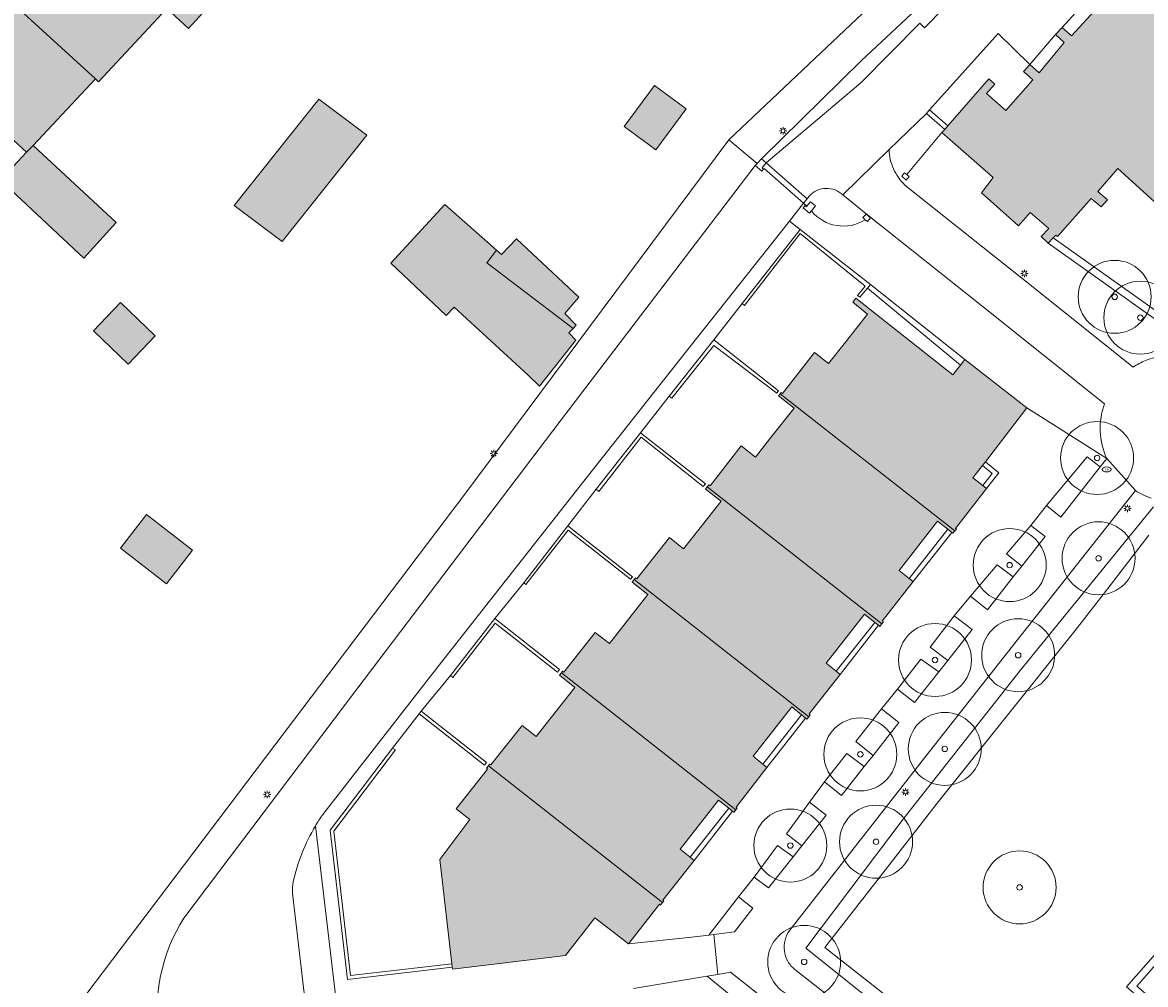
# Model space of a CAD drawing. Header units: metres. Extents: x 187482 to 189800, y 333582 to 335019.
# Tile 153 of 256: x 188946 to 189023, y 333780 to 333846. Entities that reach past the tile are written whole.
import ezdxf
from ezdxf.enums import TextEntityAlignment as Align

# ---------------------------------------------------------------- set-up
doc = ezdxf.new("R2010")
doc.units = ezdxf.units.M
doc.layers.get('0').update_dxf_attribs({"color": 252, "lineweight": 18})
for name, color, linetype, lineweight in [('B-WE-GR-BEPLANTING_CULTUUR_HEESTERS-GV', 252, 'Continuous', 18), ('B-WE-GR-BOOM-S', 252, 'Continuous', 18), ('B-WE-GR-HAAG-G', 252, 'GR-HAAG1-SO', 18), ('B-WE-IE-MEUBILAIR-S', 252, 'Continuous', 18), ('B-WE-IE-TERREINAFSCHEIDING_KUNSTMATIG_HEKWERK-G', 252, 'IE-TERREINAFSCHEIDING_KUNSTMATIG-SO', 18), ('B-WE-IE-TERREINAFSCHEIDING_KUNSTMATIG_MUUR-G', 252, 'IE-TERREINAFSCHEIDING_KUNSTMATIG-SO', 18), ('B-WE-OG-BEBOUWING-GV', 252, 'Continuous', 18), ('B-WE-OG-TERREIN_BEGROEID-GV', 252, 'Continuous', 18), ('B-WE-OG-TERREIN_ERF-GV', 252, 'Continuous', 18), ('B-WE-OG-WEG-GV', 252, 'Continuous', 18), ('B-WE-VH-OPENVERHARDING_BETONSTRAATSTEEN-GV', 252, 'Continuous', 18), ('B-WE-VH-OPENVERHARDING_STRAATBAKSTEEN-GV', 252, 'Continuous', 18)]:
    doc.layers.add(name, color=color, linetype=linetype, lineweight=lineweight)
doc.layers.add('B-WE-OG-BEBOUWING-V', color=7, linetype='Continuous', lineweight=18, true_color=0xf0f0f0)
doc.styles.add('NLCS-ISO', font='NLCS-ISO.ttf')
doc.linetypes.add('GR-HAAG1-SO', pattern='A,6,[176,NLCS.SHX,S=0.125,R=0,X=0,Y=0],-2', length=8)
doc.linetypes.add('IE-TERREINAFSCHEIDING_KUNSTMATIG-SO', pattern='A,4,[82,NLCS.SHX,S=0.75,R=90,X=0,Y=0],4,-2', length=10)

# ---------------------------------------------------------------- blocks, each defined once
blk = doc.blocks.new('SIE-MEUBILAIR_PAAL_LICHTMAST-SO')
for points in [[(-0.62, 0), (-1, 0)], [(-0.71, 0.71), (-0.44, 0.44)], [(0, 1), (0, 0.62)], [(0.44, 0.44), (0.71, 0.71)], [(1, 0), (0.62, 0)], [(-0.71, -0.71), (-0.44, -0.44)], [(0, -0.62), (0, -1)], [(0.44, -0.44), (0.71, -0.71)]]:
    blk.add_lwpolyline(points)
blk.add_circle((0, 0), 0.5)
blk = doc.blocks.new('SIE-MEUBILAIR_PUT_BRANDKRAAN-SO')
blk.add_ellipse((0, 0), major_axis=(1.25, 0), ratio=0.54)
at = {"style": 'NLCS-ISO'}
blk.add_text('bk', height=0.75, dxfattribs=at).set_placement((0.03, 0), align=Align.MIDDLE_CENTER)
blk = doc.blocks.new('SGR-BOOM_GBKN-SO')
at = {"color": 0, "linetype": 'ByBlock', "lineweight": 18}
for radius in [2, 0.15]:
    blk.add_circle((0, 0), radius, dxfattribs=at)

msp = doc.modelspace()

# ---------------------------------------------------------------- hatches: boundary and pattern name
at = {"layer": 'B-WE-OG-BEBOUWING-V'}
h = msp.add_hatch(color=256, dxfattribs=at)
h.dxf.hatch_style = 1
h.paths.add_polyline_path([(189042.854, 333799.537), (189042.306, 333798.18), (189046.708, 333796.395), (189046.694, 333796.201), (189046.722, 333796.009), (189046.79, 333795.827), (189046.894, 333795.663), (189047.031, 333795.525), (189047.193, 333795.419), (189047.374, 333795.35), (189047.566, 333795.32), (189047.845, 333795.317), (189048.115, 333795.385), (189048.358, 333795.52), (189048.559, 333795.713), (189048.658, 333795.905), (189048.733, 333796.216), (189048.718, 333796.536), (189048.613, 333796.839), (189048.427, 333797.1), (189061.347, 333829.219), (189061.797, 333829.404), (189062.203, 333829.674), (189062.548, 333830.017), (189062.819, 333830.421), (189063.005, 333830.871), (189063.1, 333831.348), (189063.1, 333831.835), (189063.004, 333832.312), (189062.817, 333832.761), (189062.546, 333833.165), (189062.201, 333833.508), (189061.795, 333833.777), (189063.034, 333835.152), (189061.548, 333836.491), (189062.752, 333837.828), (189052.341, 333847.259), (189054.207, 333849.297), (189047.858, 333855.129), (189045.99, 333853.095), (189036.105, 333862.062), (189037.606, 333863.711), (189037.787, 333863.534), (189039.775, 333865.723), (189043.499, 333869.821), (189037.99, 333874.814), (189033.495, 333869.815), (189033.265, 333869.56), (189032.194, 333868.368), (189035.788, 333865.069), (189034.394, 333863.536), (189032.912, 333864.883), (189030.37, 333861.995), (189031.85, 333860.696), (189019.865, 333847.13), (189019.205, 333847.713), (189018.768, 333847.218), (189019.428, 333846.636), (189017.595, 333844.606), (189016.942, 333845.196), (189016.5, 333844.706), (189017.093, 333844.17), (189015.377, 333842.087), (189014.724, 333842.664), (189014.291, 333842.175), (189014.944, 333841.597), (189013.08, 333839.491), (189011.76, 333840.659), (189012.337, 333841.312), (189011.923, 333841.671), (189009.112, 333838.45), (189008.901, 333838.208), (189008.714, 333837.994), (189012.213, 333834.902), (189011.418, 333833.871), (189013.952, 333831.595), (189014.747, 333832.517), (189016.029, 333831.405), (189015.518, 333830.857), (189015.993, 333830.414), (189016.337, 333830.783), (189016.504, 333830.962), (189016.634, 333830.863), (189018.947, 333833.465), (189019.616, 333832.894), (189020.059, 333833.371), (189019.39, 333833.942), (189020.772, 333835.521), (189027.503, 333829.405), (189029.815, 333832.017), (189030.301, 333831.598), (189030.739, 333832.097), (189030.26, 333832.51), (189032.657, 333835.231), (189033.134, 333834.816), (189033.579, 333835.3), (189033.102, 333835.715), (189035.441, 333838.414), (189034.831, 333838.944), (189040.088, 333844.869), (189043.541, 333841.733), (189044.275, 333841.066), (189055.694, 333830.695), (189055.331, 333830.133), (189055.038, 333829.678)], flags=17)
h.paths.add_polyline_path([(189016.189, 333859.359), (189018.422, 333861.494), (189015.88, 333863.854), (189013.648, 333861.718)], flags=16)
h = msp.add_hatch(color=256, dxfattribs=at)
h.dxf.hatch_style = 1
h.paths.add_polyline_path([(188939.581, 333851.823), (188950.714, 333841.663), (188950.924, 333841.471), (188955.599, 333846.486), (188957.1, 333845.121), (188958.81, 333846.983), (188952.608, 333852.592), (188951.208, 333851.132), (188944.594, 333857.222)], flags=17)
h = msp.add_hatch(color=256, dxfattribs=at)
h.dxf.hatch_style = 1
h.paths.add_polyline_path([(188950.714, 333841.663), (188939.581, 333851.823), (188934.902, 333846.785), (188942.211, 333840.101), (188945.999, 333836.637), (188946.441, 333837.108)], flags=17)
h = msp.add_hatch(color=256, dxfattribs=at)
h.dxf.hatch_style = 1
h.paths.add_polyline_path([(188986.944, 333838.405), (188989.115, 333836.8), (188991.196, 333839.615), (188989.024, 333841.22)], flags=17)
h = msp.add_hatch(color=256, dxfattribs=at)
h.dxf.hatch_style = 1
h.paths.add_polyline_path([(188966.024, 333840.277), (188960.215, 333832.992), (188963.506, 333830.524), (188969.315, 333837.809)], flags=17)
h = msp.add_hatch(color=256, dxfattribs=at)
h.dxf.hatch_style = 1
h.paths.add_polyline_path([(188945.999, 333836.637), (188944.211, 333834.725), (188949.916, 333829.387), (188952.135, 333831.817), (188946.441, 333837.108)], flags=17)
h = msp.add_hatch(color=256, dxfattribs=at)
h.dxf.hatch_style = 1
h.paths.add_polyline_path([(188983.444, 333824.559), (188977.538, 333829.072), (188978.19, 333829.941), (188974.659, 333833.071), (188970.96, 333829.03), (188974.74, 333825.457), (188975.287, 333826.022), (188980.37, 333821.366), (188981.13, 333820.614), (188983.631, 333823.756), (188983.155, 333824.259)], flags=17)
h = msp.add_hatch(color=256, dxfattribs=at)
h.dxf.hatch_style = 1
h.paths.add_polyline_path([(188978.19, 333829.941), (188977.538, 333829.072), (188983.444, 333824.559), (188983.659, 333824.782), (188982.864, 333825.59), (188983.822, 333826.721), (188979.553, 333830.716), (188978.524, 333829.645)], flags=17)
h = msp.add_hatch(color=256, dxfattribs=at)
h.dxf.hatch_style = 1
h.paths.add_polyline_path([(189011.759, 333813.604), (189011.508, 333813.8), (189010.837, 333814.326), (189011.491, 333815.175), (189011.688, 333815.432), (189014.529, 333819.121), (189010.284, 333822.442), (189009.976, 333822.048), (189009.464, 333821.395), (189002.806, 333826.645), (189002.596, 333826.368), (189003.621, 333825.545), (189002.102, 333823.619), (189000.934, 333822.157), (188999.98, 333822.918), (188997.793, 333820.115), (188997.7, 333820.182), (188997.631, 333820.094), (189009.599, 333810.704), (189009.698, 333810.827), (189009.641, 333810.872)], flags=17)
h = msp.add_hatch(color=256, dxfattribs=at)
h.dxf.hatch_style = 1
h.paths.add_polyline_path([(188954.811, 333824.056), (188952.422, 333826.346), (188950.571, 333824.415), (188952.959, 333822.124)], flags=17)
h = msp.add_hatch(color=256, dxfattribs=at)
h.dxf.hatch_style = 1
h.paths.add_polyline_path([(189009.599, 333810.704), (188997.631, 333820.094), (188997.515, 333819.945), (188998.581, 333819.117), (188997.053, 333817.18), (188995.928, 333815.755), (188994.963, 333816.516), (188992.827, 333813.779), (188992.734, 333813.846), (188992.636, 333813.717), (189004.595, 333804.333), (189004.697, 333804.46), (189004.621, 333804.52), (189006.743, 333807.226), (189006.466, 333807.443), (189005.773, 333807.985), (189008.413, 333811.359), (189009.116, 333810.809), (189009.393, 333810.593), (189009.465, 333810.536)], flags=17)
h = msp.add_hatch(color=256, dxfattribs=at)
h.dxf.hatch_style = 1
h.paths.add_polyline_path([(188987.626, 333807.361), (188999.589, 333797.968), (188999.685, 333798.09), (188999.624, 333798.154), (189001.745, 333800.863), (189001.457, 333801.091), (189000.783, 333801.627), (189003.414, 333804.981), (189004.118, 333804.422), (189004.362, 333804.228), (189004.453, 333804.156), (189004.595, 333804.333), (188992.636, 333813.717), (188992.513, 333813.555), (188993.579, 333812.727), (188992.051, 333810.79), (188991.007, 333809.468), (188990.034, 333810.236), (188987.8, 333807.405), (188987.707, 333807.472)], flags=17)
h = msp.add_hatch(color=256, dxfattribs=at)
h.dxf.hatch_style = 1
h.paths.add_polyline_path([(188952.437, 333809.512), (188955.579, 333807.081), (188957.361, 333809.384), (188954.219, 333811.815)], flags=17)
h = msp.add_hatch(color=256, dxfattribs=at)
h.dxf.hatch_style = 1
h.paths.add_polyline_path([(188987.626, 333807.361), (188987.496, 333807.182), (188988.566, 333806.35), (188985.929, 333802.976), (188984.956, 333803.744), (188982.813, 333801.023), (188982.72, 333801.09), (188982.635, 333800.983), (188994.594, 333791.594), (188994.688, 333791.715), (188994.62, 333791.778), (188996.721, 333794.478), (188996.438, 333794.713), (188995.776, 333795.265), (188998.426, 333798.649), (188999.096, 333798.092), (188999.358, 333797.873), (188999.453, 333797.794), (188999.589, 333797.968)], flags=17)
h = msp.add_hatch(color=256, dxfattribs=at)
h.dxf.hatch_style = 1
h.paths.add_polyline_path([(188991.731, 333788.125), (188991.455, 333788.35), (188990.778, 333788.901), (188993.4, 333792.256), (188994.109, 333791.705), (188994.371, 333791.501), (188994.465, 333791.428), (188994.594, 333791.594), (188982.635, 333800.983), (188982.498, 333800.81), (188983.552, 333799.978), (188980.918, 333796.62), (188979.956, 333797.358), (188977.804, 333794.66), (188977.716, 333794.718), (188977.633, 333794.61), (188989.576, 333785.237), (188989.659, 333785.345), (188989.588, 333785.407)], flags=17)
h = msp.add_hatch(color=256, dxfattribs=at)
h.dxf.hatch_style = 1
h.paths.add_polyline_path([(188987.226, 333782.403), (188989.361, 333785.116), (188989.438, 333785.058), (188989.576, 333785.237), (188977.633, 333794.61), (188977.495, 333794.43), (188977.583, 333794.372), (188975.435, 333791.649), (188976.372, 333790.929), (188974.304, 333788.175), (188975.135, 333781.03), (188975.162, 333780.796), (188975.176, 333780.676), (188978.024, 333781.016), (188982.917, 333781.604), (188984.93, 333784.192), (188986.199, 333783.203)], flags=17)

# ---------------------------------------------------------------- linework, layer by layer
at = {"layer": 'B-WE-GR-BEPLANTING_CULTUUR_HEESTERS-GV', "flags": 128}
for points in [[(189016.337, 333830.783), (189024.374, 333825.07), (189027.924, 333829.098), (189027.503, 333829.405), (189020.772, 333835.521), (189019.39, 333833.942), (189020.059, 333833.371), (189019.616, 333832.894), (189018.947, 333833.465), (189016.634, 333830.863), (189016.504, 333830.962)], [(189028.299, 333828.767), (189027.924, 333829.098), (189024.374, 333825.07), (189016.337, 333830.783), (189015.993, 333830.414), (189024.451, 333824.401), (189027.611, 333828.03)], [(189010.284, 333822.442), (189003.806, 333827.573), (189003.606, 333827.333), (189009.976, 333822.048)], [(189034.086, 333793.538), (189033.997, 333793.646), (189033.907, 333793.754), (189021.352, 333779.456), (189030.796, 333771.42), (189037.253, 333778.808), (189036.942, 333779.212), (189030.744, 333772.121), (189022.063, 333779.508), (189029.384, 333787.845), (189034, 333793.102), (189034.614, 333792.592), (189034.722, 333792.861)]]:
    msp.add_lwpolyline(points, close=True, dxfattribs=at)
msp.add_lwpolyline([(189023.199, 333812.344), (189014.073, 333801.123), (189006.116, 333791.034), (188999.375, 333782.113), (189018.002, 333767.239), (189033.391, 333755.472), (189014.279, 333771.366), (189012.222, 333773.077), (189000.691, 333782.153), (189004.342, 333786.845), (189008.467, 333792.147), (189017.849, 333803.867), (189020.076, 333806.748), (189022.898, 333810.399)], dxfattribs=at)
at = {"layer": 'B-WE-GR-HAAG-G', "ltscale": 0.2, "flags": 128}
msp.add_lwpolyline([(188994.114, 333837.488), (189000, 333843.054), (189017.109, 333859.231)], dxfattribs=at)
at = {"layer": 'B-WE-IE-TERREINAFSCHEIDING_KUNSTMATIG_HEKWERK-G', "ltscale": 0.2, "flags": 128}
for points in [[(188999.232, 333833.153), (188996.535, 333835.531)], [(188999.464, 333832.947), (188999.232, 333833.153)]]:
    msp.add_lwpolyline(points, dxfattribs=at)
at = {"layer": 'B-WE-IE-TERREINAFSCHEIDING_KUNSTMATIG_MUUR-G', "ltscale": 0.2, "flags": 128}
for points in [[(189007.653, 333839.3), (189007.858, 333839.547)], [(189007.858, 333839.547), (189009.112, 333838.45)], [(189007.653, 333839.3), (189008.901, 333838.208)], [(189008.714, 333837.994), (189006.31, 333835.12)], [(188946.346, 333774.016), (188975.942, 333813.123), (188994.114, 333837.488)], [(188996.042, 333835.871), (188994.114, 333837.488)], [(188996.678, 333835.913), (188996.395, 333835.576), (188996.495, 333835.492), (188996.367, 333835.339), (188995.907, 333835.724)], [(188996.042, 333835.871), (188995.907, 333835.724)], [(188996.341, 333836.196), (188996.042, 333835.871)], [(188996.678, 333835.913), (188996.341, 333836.196)], [(188999.464, 333832.947), (188999.43, 333832.906), (188999.33, 333832.988), (188999.203, 333832.833), (188999.644, 333832.472), (188999.77, 333832.626)], [(188999.77, 333832.626), (189000.049, 333832.967), (188999.709, 333833.246), (188999.464, 333832.947)], [(188995.03, 333826.286), (188998.998, 333831.351)], [(189003.606, 333827.333), (189003.085, 333826.708), (189002.934, 333826.831), (189003.444, 333827.468), (188999, 333831.077), (188995.184, 333826.147), (188995.03, 333826.286)], [(188998.998, 333831.351), (189003.806, 333827.573)], [(189003.806, 333827.573), (189003.606, 333827.333)], [(188993.088, 333823.78), (188990.027, 333819.926)], [(188993.088, 333823.78), (188997.52, 333820.286), (188997.395, 333820.139), (188993.078, 333823.391), (188990.2, 333819.787), (188990.027, 333819.926)], [(188985.023, 333813.546), (188988.069, 333817.413)], [(188985.023, 333813.546), (188985.201, 333813.407), (188988.109, 333817.108), (188992.354, 333813.732), (188992.508, 333813.925), (188988.069, 333817.413)], [(189011.508, 333813.8), (189012.143, 333814.628), (189011.491, 333815.175)], [(189011.759, 333813.604), (189012.6, 333814.683), (189011.688, 333815.432)], [(188980.062, 333807.15), (188983.077, 333811.045)], [(188980.062, 333807.15), (188980.21, 333807.034), (188983.112, 333810.74), (188987.37, 333807.387), (188987.504, 333807.55), (188983.077, 333811.045)], [(189006.466, 333807.443), (189009.116, 333810.809)], [(189009.393, 333810.593), (189006.743, 333807.226)], [(188975.031, 333800.799), (188975.206, 333800.658), (188978.107, 333804.382), (188982.363, 333801.019), (188982.499, 333801.191), (188978.078, 333804.684)], [(188975.031, 333800.799), (188978.078, 333804.684)], [(189001.457, 333801.091), (189004.118, 333804.422)], [(189004.362, 333804.228), (189001.745, 333800.863)], [(188972.891, 333798.157), (188977.363, 333794.65), (188977.496, 333794.829), (188973.024, 333798.336)], [(188972.891, 333798.157), (188973.024, 333798.336)], [(188996.438, 333794.713), (188999.096, 333798.092)], [(188999.358, 333797.873), (188996.721, 333794.478)], [(188971.072, 333795.803), (188966.789, 333790.186), (188967.974, 333779.968), (188975.162, 333780.796)], [(188975.135, 333781.03), (188968.198, 333780.236), (188967.051, 333790.121), (188971.282, 333795.688), (188971.072, 333795.803)], [(188991.455, 333788.35), (188994.109, 333791.705)], [(188994.371, 333791.501), (188991.731, 333788.125)]]:
    msp.add_lwpolyline(points, dxfattribs=at)
for points in [[(189006.31, 333835.12), (189006.137, 333835.239), (189005.963, 333835.001), (189006.265, 333834.737), (189006.469, 333834.968)], [(189003.44, 333832.015), (189003.283, 333832.174), (189003.516, 333832.4), (189003.822, 333832.148), (189003.617, 333831.907)]]:
    msp.add_lwpolyline(points, close=True, dxfattribs=at)
at = {"layer": 'B-WE-IE-TERREINAFSCHEIDING_KUNSTMATIG_MUUR-G', "ltscale": 0.2}
msp.add_lwpolyline([(188999.77, 333832.626, 0.382838), (189003.44, 333832.015)], format="xyb", dxfattribs=at)
at = {"layer": 'B-WE-OG-BEBOUWING-GV', "flags": 128}
for points in [[(188939.581, 333851.823), (188950.714, 333841.663), (188950.924, 333841.471), (188955.599, 333846.486), (188957.1, 333845.121), (188958.81, 333846.983), (188952.608, 333852.592), (188951.208, 333851.132), (188944.594, 333857.222)], [(188950.714, 333841.663), (188939.581, 333851.823), (188934.902, 333846.785), (188942.211, 333840.101), (188945.999, 333836.637), (188946.441, 333837.108)], [(188986.944, 333838.405), (188989.115, 333836.8), (188991.196, 333839.615), (188989.024, 333841.22)], [(188966.024, 333840.277), (188960.215, 333832.992), (188963.506, 333830.524), (188969.315, 333837.809)], [(188945.999, 333836.637), (188944.211, 333834.725), (188949.916, 333829.387), (188952.135, 333831.817), (188946.441, 333837.108)], [(188983.444, 333824.559), (188977.538, 333829.072), (188978.19, 333829.941), (188974.659, 333833.071), (188970.96, 333829.03), (188974.74, 333825.457), (188975.287, 333826.022), (188980.37, 333821.366), (188981.13, 333820.614), (188983.631, 333823.756), (188983.155, 333824.259)], [(188978.19, 333829.941), (188977.538, 333829.072), (188983.444, 333824.559), (188983.659, 333824.782), (188982.864, 333825.59), (188983.822, 333826.721), (188979.553, 333830.716), (188978.524, 333829.645)], [(189011.759, 333813.604), (189011.508, 333813.8), (189010.837, 333814.326), (189011.491, 333815.175), (189011.688, 333815.432), (189014.529, 333819.121), (189010.284, 333822.442), (189009.976, 333822.048), (189009.464, 333821.395), (189002.806, 333826.645), (189002.596, 333826.368), (189003.621, 333825.545), (189002.102, 333823.619), (189000.934, 333822.157), (188999.98, 333822.918), (188997.793, 333820.115), (188997.7, 333820.182), (188997.631, 333820.094), (189009.599, 333810.704), (189009.698, 333810.827), (189009.641, 333810.872)], [(188954.811, 333824.056), (188952.422, 333826.346), (188950.571, 333824.415), (188952.959, 333822.124)], [(189009.599, 333810.704), (188997.631, 333820.094), (188997.515, 333819.945), (188998.581, 333819.117), (188997.053, 333817.18), (188995.928, 333815.755), (188994.963, 333816.516), (188992.827, 333813.779), (188992.734, 333813.846), (188992.636, 333813.717), (189004.595, 333804.333), (189004.697, 333804.46), (189004.621, 333804.52), (189006.743, 333807.226), (189006.466, 333807.443), (189005.773, 333807.985), (189008.413, 333811.359), (189009.116, 333810.809), (189009.393, 333810.593), (189009.465, 333810.536)], [(188987.626, 333807.361), (188999.589, 333797.968), (188999.685, 333798.09), (188999.624, 333798.154), (189001.745, 333800.863), (189001.457, 333801.091), (189000.783, 333801.627), (189003.414, 333804.981), (189004.118, 333804.422), (189004.362, 333804.228), (189004.453, 333804.156), (189004.595, 333804.333), (188992.636, 333813.717), (188992.513, 333813.555), (188993.579, 333812.727), (188992.051, 333810.79), (188991.007, 333809.468), (188990.034, 333810.236), (188987.8, 333807.405), (188987.707, 333807.472)], [(188952.437, 333809.512), (188955.579, 333807.081), (188957.361, 333809.384), (188954.219, 333811.815)], [(188987.626, 333807.361), (188987.496, 333807.182), (188988.566, 333806.35), (188985.929, 333802.976), (188984.956, 333803.744), (188982.813, 333801.023), (188982.72, 333801.09), (188982.635, 333800.983), (188994.594, 333791.594), (188994.688, 333791.715), (188994.62, 333791.778), (188996.721, 333794.478), (188996.438, 333794.713), (188995.776, 333795.265), (188998.426, 333798.649), (188999.096, 333798.092), (188999.358, 333797.873), (188999.453, 333797.794), (188999.589, 333797.968)], [(188991.731, 333788.125), (188991.455, 333788.35), (188990.778, 333788.901), (188993.4, 333792.256), (188994.109, 333791.705), (188994.371, 333791.501), (188994.465, 333791.428), (188994.594, 333791.594), (188982.635, 333800.983), (188982.498, 333800.81), (188983.552, 333799.978), (188980.918, 333796.62), (188979.956, 333797.358), (188977.804, 333794.66), (188977.716, 333794.718), (188977.633, 333794.61), (188989.576, 333785.237), (188989.659, 333785.345), (188989.588, 333785.407)], [(188987.226, 333782.403), (188989.361, 333785.116), (188989.438, 333785.058), (188989.576, 333785.237), (188977.633, 333794.61), (188977.495, 333794.43), (188977.583, 333794.372), (188975.435, 333791.649), (188976.372, 333790.929), (188974.304, 333788.175), (188975.135, 333781.03), (188975.162, 333780.796), (188975.176, 333780.676), (188978.024, 333781.016), (188982.917, 333781.604), (188984.93, 333784.192), (188986.199, 333783.203)]]:
    msp.add_lwpolyline(points, close=True, dxfattribs=at)
msp.add_lwpolyline([(189019.428, 333846.636), (189017.595, 333844.606), (189016.942, 333845.196), (189016.5, 333844.706), (189017.093, 333844.17), (189015.377, 333842.087), (189014.724, 333842.664), (189014.291, 333842.175), (189014.944, 333841.597), (189013.08, 333839.491), (189011.76, 333840.659), (189012.337, 333841.312), (189011.923, 333841.671), (189009.112, 333838.45), (189008.901, 333838.208), (189008.714, 333837.994), (189012.213, 333834.902), (189011.418, 333833.871), (189013.952, 333831.595), (189014.747, 333832.517), (189016.029, 333831.405), (189015.518, 333830.857), (189015.993, 333830.414), (189016.337, 333830.783), (189016.504, 333830.962), (189016.634, 333830.863), (189018.947, 333833.465), (189019.616, 333832.894), (189020.059, 333833.371), (189019.39, 333833.942), (189020.772, 333835.521), (189027.503, 333829.405)], dxfattribs=at)
at = {"layer": 'B-WE-OG-TERREIN_BEGROEID-GV', "flags": 128}
for points in [[(189018.699, 333857.428), (189003.171, 333842.898), (188996.341, 333836.196), (188996.678, 333835.913), (189003.164, 333841.392), (189007.188, 333845.485), (189007.509, 333845.169), (189018.442, 333856.288)], [(189025.499, 333822.671), (189029.517, 333827.764), (189028.299, 333828.767), (189027.611, 333828.03), (189024.451, 333824.401), (189015.993, 333830.414), (189015.518, 333830.857), (189016.029, 333831.405), (189014.747, 333832.517), (189013.952, 333831.595), (189011.418, 333833.871), (189012.213, 333834.902), (189008.714, 333837.994), (189008.901, 333838.208), (189009.112, 333838.45), (189007.858, 333839.547), (189007.653, 333839.3), (189005.089, 333836.828)], [(189006.176, 333834.396), (189014.191, 333828.012), (189021.811, 333821.919)], [(188999.633, 333833.66), (188999.471, 333833.455), (188999.232, 333833.153), (188998.263, 333831.928), (188998.998, 333831.351), (189003.806, 333827.573), (189010.284, 333822.442), (189014.529, 333819.121), (189019.998, 333815.653)], [(189019.847, 333819.412), (189011.447, 333826.113), (189003.642, 333832.338), (189001.917, 333833.714)], [(189021.969, 333813.462), (189013.8, 333803.119), (189007.612, 333795.255), (188998.288, 333783.333)], [(188998.637, 333780.65), (189007.053, 333774.051), (189021.448, 333762.706), (189032.977, 333753.643), (189033.027, 333753.872), (189033.078, 333754.101), (189033.129, 333754.329), (189033.18, 333754.558), (189033.232, 333754.787), (189033.285, 333755.015), (189033.338, 333755.244), (189033.391, 333755.472), (189018.002, 333767.239), (188999.375, 333782.113), (189006.116, 333791.034), (189014.073, 333801.123), (189023.199, 333812.344)], [(189022.898, 333810.399), (189020.076, 333806.748), (189017.849, 333803.867), (189008.467, 333792.147), (189004.342, 333786.845), (189000.691, 333782.153), (189012.222, 333773.077), (189014.279, 333771.366), (189033.391, 333755.472)], [(189036.059, 333791.49), (189038.495, 333789.272), (189038.379, 333789.117), (189042.499, 333785.566), (189036.942, 333779.212), (189037.253, 333778.808), (189030.796, 333771.42), (189021.352, 333779.456), (189033.907, 333793.754)]]:
    msp.add_lwpolyline(points, dxfattribs=at)
at = {"layer": 'B-WE-OG-TERREIN_BEGROEID-GV'}
for points in [[(189005.089, 333836.828, 0.050347), (189005.175, 333836.151)], [(189005.175, 333836.151, 0.049606), (189005.391, 333835.504)], [(189005.391, 333835.504, 0.050518), (189005.729, 333834.911)], [(189005.729, 333834.911, 0.047872), (189006.176, 333834.396)], [(189000.764, 333834.168, 0.100113), (189000.147, 333834.028)], [(189001.386, 333834.057, 0.101497), (189000.764, 333834.168)], [(189000.147, 333834.028, 0.100035), (188999.633, 333833.66)], [(189001.917, 333833.714, 0.100468), (189001.386, 333834.057)], [(189022.661, 333822.37, -0.046652), (189023.582, 333822.651)], [(189021.811, 333821.919, -0.048355), (189022.661, 333822.37)], [(189019.998, 333815.653, -0.19391), (189019.847, 333819.412)], [(189022.496, 333813.168, -0.033315), (189021.969, 333813.462)], [(189023.057, 333812.946, -0.032011), (189022.496, 333813.168)], [(188998.288, 333783.333, 0.098441), (188997.962, 333782.663)], [(188997.962, 333782.663, 0.096935), (188997.914, 333781.92)], [(188997.914, 333781.92, 0.098092), (188998.151, 333781.214)], [(188998.151, 333781.214, 0.099067), (188998.637, 333780.65)]]:
    msp.add_lwpolyline(points, format="xyb", dxfattribs=at)
at = {"layer": 'B-WE-OG-TERREIN_BEGROEID-GV', "flags": 128}
for points in [[(189015.87, 333812.432), (189016.851, 333811.647), (189019.547, 333815.078), (189018.654, 333815.768)], [(189014.192, 333808.287), (189015.785, 333810.303), (189014.804, 333811.075), (189013.139, 333809.123)], [(189010.66, 333806.216), (189011.826, 333805.293), (189013.601, 333807.539), (189012.496, 333808.368)], [(189009.116, 333801.827), (189010.777, 333803.934), (189009.559, 333804.878), (189007.905, 333802.736)], [(189005.676, 333799.85), (189006.833, 333798.932), (189008.492, 333801.037), (189007.273, 333801.918)], [(189004.571, 333798.512), (189002.819, 333796.258), (189003.993, 333795.313), (189005.769, 333797.573)], [(189000.672, 333793.496), (189001.84, 333792.571), (189003.39, 333794.545), (189002.185, 333795.442)], [(188999.648, 333792.103), (188998.05, 333789.945), (188999.106, 333789.113), (189000.768, 333791.212)], [(188995.853, 333786.978), (188996.83, 333786.24), (188998.51, 333788.362), (188997.454, 333789.14)], [(188993.083, 333783.049), (188994.489, 333783.223), (188995.756, 333784.849), (188994.778, 333785.626), (188992.736, 333783.007)], [(188995.521, 333777.822), (188996.312, 333778.81), (188994.229, 333780.457), (188993.35, 333780.31), (188992.623, 333780.188)]]:
    msp.add_lwpolyline(points, close=True, dxfattribs=at)
at = {"layer": 'B-WE-OG-TERREIN_ERF-GV', "flags": 128}
for points in [[(188942.406, 333776.428), (188946.346, 333774.016), (188975.942, 333813.123), (188994.114, 333837.488), (189000, 333843.054), (189017.109, 333859.231)], [(188956.775, 333784.174), (188968.628, 333799.852), (188982.549, 333818.206), (188995.907, 333835.724), (188996.042, 333835.871), (188994.114, 333837.488), (188975.942, 333813.123), (188946.346, 333774.016), (188972.5, 333753.252), (189011.708, 333722.002), (189011.907, 333722.261), (189014.077, 333725.081), (189014.231, 333725.281)], [(188987.583, 333779.344), (188992.623, 333780.188), (188993.35, 333780.31), (188993.083, 333783.049), (188992.736, 333783.007), (188991.557, 333782.861), (188987.226, 333782.403), (188986.199, 333783.203), (188984.93, 333784.192), (188982.917, 333781.604), (188978.024, 333781.016), (188975.176, 333780.676), (188975.162, 333780.796), (188967.974, 333779.968), (188966.789, 333790.186), (188971.072, 333795.803), (188972.891, 333798.157), (188973.024, 333798.336), (188975.031, 333800.799), (188978.078, 333804.684), (188980.062, 333807.15), (188983.077, 333811.045), (188985.023, 333813.546), (188988.069, 333817.413), (188990.027, 333819.926), (188993.088, 333823.78), (188995.03, 333826.286), (188998.998, 333831.351), (188998.263, 333831.928), (188991.454, 333823.32), (188984.435, 333814.422), (188974.577, 333801.899), (188966.286, 333791.266)], [(188968.612, 333766.419), (188967.179, 333778.701), (188965.785, 333790.488)], [(188965.785, 333790.488), (188967.179, 333778.701)], [(188964.222, 333785.872), (188965.093, 333778.422), (188965.96, 333770.973)], [(188995.521, 333777.822), (188992.623, 333780.188), (188987.583, 333779.344)]]:
    msp.add_lwpolyline(points, dxfattribs=at)
for points in [[(188939.581, 333851.823), (188944.594, 333857.222), (188951.208, 333851.132), (188952.608, 333852.592), (188958.81, 333846.983), (188957.1, 333845.121), (188955.599, 333846.486), (188950.924, 333841.471), (188950.714, 333841.663), (188946.441, 333837.108), (188952.135, 333831.817), (188949.916, 333829.387), (188944.211, 333834.725), (188945.999, 333836.637), (188942.211, 333840.101), (188934.902, 333846.785)], [(189016.942, 333845.196), (189017.595, 333844.606), (189019.428, 333846.636), (189018.768, 333847.218)], [(189014.724, 333842.664), (189012.571, 333844.787), (189007.858, 333839.547), (189009.112, 333838.45), (189011.923, 333841.671), (189012.337, 333841.312), (189011.76, 333840.659), (189013.08, 333839.491), (189014.944, 333841.597), (189014.291, 333842.175)], [(189014.724, 333842.664), (189015.377, 333842.087), (189017.093, 333844.17), (189016.5, 333844.706)], [(188991.196, 333839.615), (188989.115, 333836.8), (188986.944, 333838.405), (188989.024, 333841.22)], [(188963.506, 333830.524), (188960.215, 333832.992), (188966.024, 333840.277), (188969.315, 333837.809)], [(188978.19, 333829.941), (188978.524, 333829.645), (188979.553, 333830.716), (188983.822, 333826.721), (188982.864, 333825.59), (188983.659, 333824.782), (188983.444, 333824.559), (188983.155, 333824.259), (188983.631, 333823.756), (188981.13, 333820.614), (188980.37, 333821.366), (188975.287, 333826.022), (188974.74, 333825.457), (188970.96, 333829.03), (188974.659, 333833.071)], [(188982.635, 333800.983), (188982.72, 333801.09), (188982.813, 333801.023), (188984.956, 333803.744), (188985.929, 333802.976), (188988.566, 333806.35), (188987.496, 333807.182), (188987.626, 333807.361), (188987.707, 333807.472), (188987.8, 333807.405), (188990.034, 333810.236), (188991.007, 333809.468), (188992.051, 333810.79), (188993.579, 333812.727), (188992.513, 333813.555), (188992.636, 333813.717), (188992.734, 333813.846), (188992.827, 333813.779), (188994.963, 333816.516), (188995.928, 333815.755), (188997.053, 333817.18), (188998.581, 333819.117), (188997.515, 333819.945), (188997.631, 333820.094), (188997.7, 333820.182), (188997.793, 333820.115), (188999.98, 333822.918), (189000.934, 333822.157), (189002.102, 333823.619), (189003.621, 333825.545), (189002.596, 333826.368), (189002.806, 333826.645), (189009.464, 333821.395), (189009.976, 333822.048), (189003.606, 333827.333), (189003.806, 333827.573), (188998.998, 333831.351), (188995.03, 333826.286), (188993.088, 333823.78), (188990.027, 333819.926), (188988.069, 333817.413), (188985.023, 333813.546), (188983.077, 333811.045), (188980.062, 333807.15), (188978.078, 333804.684), (188975.031, 333800.799), (188973.024, 333798.336), (188972.891, 333798.157), (188971.072, 333795.803), (188966.789, 333790.186), (188967.974, 333779.968), (188975.162, 333780.796), (188975.135, 333781.03), (188974.304, 333788.175), (188976.372, 333790.929), (188975.435, 333791.649), (188977.583, 333794.372), (188977.495, 333794.43), (188977.633, 333794.61), (188977.716, 333794.718), (188977.804, 333794.66), (188979.956, 333797.358), (188980.918, 333796.62), (188983.552, 333799.978), (188982.498, 333800.81)], [(188954.811, 333824.056), (188952.959, 333822.124), (188950.571, 333824.415), (188952.422, 333826.346)], [(189010.66, 333806.216), (189012.496, 333808.368), (189013.601, 333807.539), (189014.192, 333808.287), (189013.139, 333809.123), (189014.804, 333811.075), (189015.87, 333812.432), (189018.654, 333815.768), (189019.547, 333815.078), (189019.998, 333815.653), (189014.529, 333819.121), (189011.688, 333815.432), (189011.491, 333815.175), (189010.837, 333814.326), (189011.508, 333813.8), (189011.759, 333813.604), (189009.641, 333810.872), (189009.698, 333810.827), (189009.599, 333810.704), (189009.465, 333810.536), (189009.393, 333810.593), (189009.116, 333810.809), (189008.413, 333811.359), (189005.773, 333807.985), (189006.466, 333807.443), (189006.743, 333807.226), (189004.621, 333804.52), (189004.697, 333804.46), (189004.595, 333804.333), (189004.453, 333804.156), (189004.362, 333804.228), (189004.118, 333804.422), (189003.414, 333804.981), (189000.783, 333801.627), (189001.457, 333801.091), (189001.745, 333800.863), (188999.624, 333798.154), (188999.685, 333798.09), (188999.589, 333797.968), (188999.453, 333797.794), (188999.358, 333797.873), (188999.096, 333798.092), (188998.426, 333798.649), (188995.776, 333795.265), (188996.438, 333794.713), (188996.721, 333794.478), (188994.62, 333791.778), (188994.688, 333791.715), (188994.594, 333791.594), (188994.465, 333791.428), (188994.371, 333791.501), (188994.109, 333791.705), (188993.4, 333792.256), (188990.778, 333788.901), (188991.455, 333788.35), (188991.731, 333788.125), (188989.588, 333785.407), (188989.659, 333785.345), (188989.576, 333785.237), (188989.438, 333785.058), (188989.361, 333785.116), (188987.226, 333782.403), (188991.557, 333782.861), (188992.736, 333783.007), (188994.778, 333785.626), (188995.853, 333786.978), (188997.454, 333789.14), (188998.51, 333788.362), (188999.106, 333789.113), (188998.05, 333789.945), (188999.648, 333792.103), (189000.672, 333793.496), (189002.185, 333795.442), (189003.39, 333794.545), (189003.993, 333795.313), (189002.819, 333796.258), (189004.571, 333798.512), (189005.676, 333799.85), (189007.273, 333801.918), (189008.492, 333801.037), (189009.116, 333801.827), (189007.905, 333802.736), (189009.559, 333804.878)], [(188957.361, 333809.384), (188955.579, 333807.081), (188952.437, 333809.512), (188954.219, 333811.815)], [(189033.409, 333776.677), (189031.379, 333774.351), (189025.325, 333779.547), (189032.734, 333787.937), (189034.552, 333792.438), (189034.614, 333792.592), (189034, 333793.102), (189029.384, 333787.845), (189022.063, 333779.508), (189030.744, 333772.121), (189036.942, 333779.212), (189036.187, 333779.853)]]:
    msp.add_lwpolyline(points, close=True, dxfattribs=at)
at = {"layer": 'B-WE-OG-TERREIN_ERF-GV'}
for points in [[(188966.286, 333791.266, 0.016492), (188965.785, 333790.488)], [(188965.785, 333790.488, 0.080133), (188964.271, 333786.666)], [(188964.271, 333786.666, 0.064298), (188964.222, 333785.872)], [(188955.112, 333775.95, -0.185939), (188956.775, 333784.174)]]:
    msp.add_lwpolyline(points, format="xyb", dxfattribs=at)
at = {"layer": 'B-WE-OG-WEG-GV', "flags": 128}
for points in [[(189019.229, 333860.188), (189017.71, 333858.711), (189017.43, 333858.953), (189017.109, 333859.231), (189000, 333843.054), (188994.114, 333837.488)], [(188994.114, 333837.488), (188996.042, 333835.871), (188996.341, 333836.196), (189003.171, 333842.898), (189018.699, 333857.428)]]:
    msp.add_lwpolyline(points, dxfattribs=at)
at = {"layer": 'B-WE-VH-OPENVERHARDING_BETONSTRAATSTEEN-GV', "flags": 128}
for points in [[(188966.286, 333791.266), (188974.577, 333801.899), (188984.435, 333814.422), (188991.454, 333823.32), (188998.263, 333831.928), (188999.232, 333833.153), (188999.471, 333833.455), (188996.678, 333835.913), (188996.341, 333836.196), (188996.042, 333835.871), (188995.907, 333835.724), (188982.549, 333818.206), (188968.628, 333799.852), (188956.775, 333784.174)], [(188965.96, 333770.973), (188965.093, 333778.422), (188964.222, 333785.872)]]:
    msp.add_lwpolyline(points, dxfattribs=at)
at = {"layer": 'B-WE-VH-OPENVERHARDING_BETONSTRAATSTEEN-GV'}
for points in [[(188965.785, 333790.488, -0.016492), (188966.286, 333791.266)], [(188964.271, 333786.666, -0.080133), (188965.785, 333790.488)], [(188964.222, 333785.872, -0.064298), (188964.271, 333786.666)], [(188956.775, 333784.174, 0.185939), (188955.112, 333775.95)]]:
    msp.add_lwpolyline(points, format="xyb", dxfattribs=at)
at = {"layer": 'B-WE-VH-OPENVERHARDING_STRAATBAKSTEEN-GV', "flags": 128}
for points in [[(189007.858, 333839.547), (189012.571, 333844.787), (189014.724, 333842.664), (189016.5, 333844.706), (189016.942, 333845.196), (189018.768, 333847.218), (189019.205, 333847.713), (189019.865, 333847.13), (189031.85, 333860.696), (189030.37, 333861.995), (189032.912, 333864.883), (189034.394, 333863.536), (189035.788, 333865.069), (189032.194, 333868.368), (189033.265, 333869.56), (189031.042, 333871.571), (189029.005, 333869.691), (189028.904, 333869.624), (189027.171, 333868.046), (189020.955, 333862.012)], [(189018.442, 333856.288), (189007.509, 333845.169), (189007.188, 333845.485), (189003.164, 333841.392), (188996.678, 333835.913), (188999.471, 333833.455), (188999.633, 333833.66)], [(189001.917, 333833.714), (189005.089, 333836.828), (189007.653, 333839.3), (189007.858, 333839.547)], [(189005.089, 333836.828), (189001.917, 333833.714), (189003.642, 333832.338), (189011.447, 333826.113), (189019.847, 333819.412)], [(189021.811, 333821.919), (189014.191, 333828.012), (189006.176, 333834.396)], [(188998.288, 333783.333), (189007.612, 333795.255), (189013.8, 333803.119), (189021.969, 333813.462), (189019.998, 333815.653), (189019.547, 333815.078)], [(189019.998, 333815.653), (189021.969, 333813.462)], [(189019.547, 333815.078), (189016.851, 333811.647), (189015.87, 333812.432), (189014.804, 333811.075), (189015.785, 333810.303), (189014.192, 333808.287), (189013.601, 333807.539), (189011.826, 333805.293), (189010.66, 333806.216), (189009.559, 333804.878), (189010.777, 333803.934), (189009.116, 333801.827), (189008.492, 333801.037), (189006.833, 333798.932), (189005.676, 333799.85), (189004.571, 333798.512), (189005.769, 333797.573), (189003.993, 333795.313), (189003.39, 333794.545), (189001.84, 333792.571), (189000.672, 333793.496), (188999.648, 333792.103), (189000.768, 333791.212), (188999.106, 333789.113), (188998.51, 333788.362), (188996.83, 333786.24), (188995.853, 333786.978), (188994.778, 333785.626), (188995.756, 333784.849), (188994.489, 333783.223), (188993.083, 333783.049), (188993.35, 333780.31), (188994.229, 333780.457), (188996.312, 333778.81)], [(189031.376, 333749.651), (189031.371, 333749.621), (189031.366, 333749.591), (189031.36, 333749.561), (189031.354, 333749.531), (189031.347, 333749.501), (189031.34, 333749.471), (189031.333, 333749.442), (189031.325, 333749.412), (189032.977, 333753.643), (189021.448, 333762.706), (189007.053, 333774.051), (188998.637, 333780.65)]]:
    msp.add_lwpolyline(points, dxfattribs=at)
at = {"layer": 'B-WE-VH-OPENVERHARDING_STRAATBAKSTEEN-GV'}
for points in [[(189005.175, 333836.151, -0.050347), (189005.089, 333836.828)], [(189005.391, 333835.504, -0.049606), (189005.175, 333836.151)], [(189005.729, 333834.911, -0.050518), (189005.391, 333835.504)], [(189006.176, 333834.396, -0.047872), (189005.729, 333834.911)], [(189000.147, 333834.028, -0.100113), (189000.764, 333834.168)], [(189000.764, 333834.168, -0.101497), (189001.386, 333834.057)], [(188999.633, 333833.66, -0.100035), (189000.147, 333834.028)], [(189001.386, 333834.057, -0.100468), (189001.917, 333833.714)], [(189023.582, 333822.651, 0.046652), (189022.661, 333822.37)], [(189022.661, 333822.37, 0.048355), (189021.811, 333821.919)], [(189019.847, 333819.412, 0.19391), (189019.998, 333815.653)], [(189021.969, 333813.462, 0.033315), (189022.496, 333813.168)], [(189022.496, 333813.168, 0.032011), (189023.057, 333812.946)], [(188997.962, 333782.663, -0.098441), (188998.288, 333783.333)], [(188997.914, 333781.92, -0.096935), (188997.962, 333782.663)], [(188998.151, 333781.214, -0.098092), (188997.914, 333781.92)], [(188998.637, 333780.65, -0.099067), (188998.151, 333781.214)]]:
    msp.add_lwpolyline(points, format="xyb", dxfattribs=at)

# ---------------------------------------------------------------- block references
at = {"layer": 'B-WE-GR-BOOM-S', "xscale": 1.25, "yscale": 1.25, "zscale": 1.25}
for p in [(189020.544, 333826.735), (189022.303, 333825.307), (189019.341, 333815.693), (189019.443, 333808.82), (189013.354, 333808.355), (189008.237, 333801.853), (189013.934, 333802.181), (189008.905, 333795.762), (189003.119, 333795.384), (189004.198, 333789.399), (188998.324, 333789.14), (189014.032, 333786.27), (188999.271, 333781.165)]:
    msp.add_blockref('SGR-BOOM_GBKN-SO', p, dxfattribs=at)
at = {"layer": 'B-WE-IE-MEUBILAIR-S', "xscale": 0.25, "yscale": 0.25, "zscale": 0.25}
for name, p in [('SIE-MEUBILAIR_PAAL_LICHTMAST-SO', (188997.825, 333838.112)), ('SIE-MEUBILAIR_PAAL_LICHTMAST-SO', (189014.361, 333828.334)), ('SIE-MEUBILAIR_PAAL_LICHTMAST-SO', (188978, 333816)), ('SIE-MEUBILAIR_PUT_BRANDKRAAN-SO', (189019.996, 333814.91)), ('SIE-MEUBILAIR_PAAL_LICHTMAST-SO', (189021.423, 333812.239)), ('SIE-MEUBILAIR_PAAL_LICHTMAST-SO', (188962.483, 333792.631)), ('SIE-MEUBILAIR_PAAL_LICHTMAST-SO', (189006.216, 333792.805))]:
    msp.add_blockref(name, p, dxfattribs=at)

doc.saveas('drawing.dxf')
